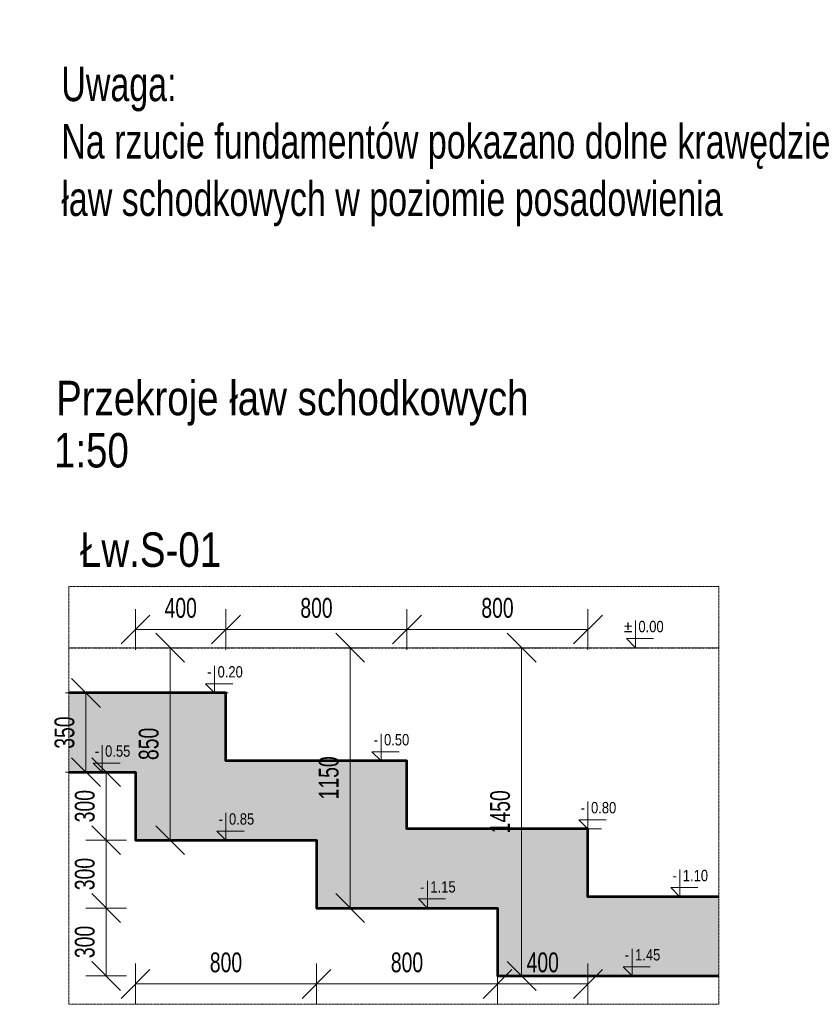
# Model space of a CAD drawing. Header units: millimetres. Extents: x -1893473 to 942156, y -568027 to 942944.
# Tile 104 of 256: x -71380 to -67877, y -128501 to -124151. Entities that reach past the tile are written whole.
import ezdxf
from ezdxf.enums import TextEntityAlignment as Align

# ---------------------------------------------------------------- set-up
doc = ezdxf.new("R2010")
doc.units = ezdxf.units.MM
doc.header["$LTSCALE"] = 0.2
doc.linetypes.add('CENTER', pattern=[0.6, 0.375, -0.075, 0.075, -0.075])
doc.linetypes.add('HIDDEN', pattern=[9.525, 6.35, -3.175])
doc.layers.add('AutoCAD_Structural_Detailing_symbole graficzne', color=7, linetype='Continuous')
for name, color, linetype, lineweight in [('P-Linia1', 3, 'Continuous', 53), ('P-Opis', 1, 'Continuous', 9), ('P-Opis fundamenty', 193, 'Continuous', 9), ('P-Przerywana', 13, 'HIDDEN', 18), ('P-Wymiar', 142, 'Continuous', 9)]:
    doc.layers.add(name, color=color, linetype=linetype, lineweight=lineweight)
doc.layers.add('P-Linia1a', color=7, linetype='Continuous', lineweight=53, true_color=0x008ab8)
doc.styles.add('_Fd Opis', font='arial.ttf')
doc.styles.add('ROMANS', font='arial.ttf', dxfattribs={"width": 0.7})
doc.styles.add('STYLE1', font='ARIALN.TTF')
doc.dimstyles.new('A50', dxfattribs={"dimscale": 50, "dimtxt": 1.75, "dimasz": 0.05, "dimexe": 0, "dimexo": 0, "dimgap": 1, "dimtad": 1, "dimdec": 0, "dimrnd": 1, "dimdsep": 46, "dimtxsty": 'ROMANS', "dimblk": '[[[[[[[[', "dimcen": 2, "dimdle": 2, "dimse1": 1, "dimse2": 1, "dimclrd": 256, "dimclrt": 1, "dimadec": 0, "dimazin": 0, "dimtfac": 1, "dimtdec": 0, "dimtix": 1, "dimtmove": 2, "dimatfit": 3, "dimldrblk": '[[[[[[[[', "dimfxl": 1, "dimtvp": 0.6, "dimtolj": 1, "dimlwd": -1, "dimarcsym": 0})

# ---------------------------------------------------------------- blocks, each defined once
blk = doc.blocks.new('[[[[[[[[')
at = {"layer": 'P-Wymiar'}
for p, q in [((0, 18), (0, -18)), ((-12.73, -12.73), (12.73, 12.73)), ((0, 0), (-4.63, 0))]:
    blk.add_line(p, q, dxfattribs=at)
blk = doc.blocks.new('*D5434')
at = {"layer": 'DEFPOINTS', "color": 0, "lineweight": 30, "transparency": 16777216}
for p in [(572.4, 456.7), (679.1, 456.7), (572.4, -993.3)]:
    blk.add_point(p, dxfattribs=at)
at = {"layer": 'P-Opis', "transparency": 16777216}
blk.add_line((679.1, -988.3), (679.1, 451.7), dxfattribs=at)
at = {"layer": 'P-Opis', "transparency": 16777216, "xscale": 5, "yscale": 5, "zscale": 5}
for p, rotation in [((679.1, 456.7), 90), ((679.1, -993.3), 270)]:
    blk.add_blockref('[[[[[[[[', p, dxfattribs=dict(at, rotation=rotation))
at = {"layer": 'P-Opis', "color": 1, "transparency": 16777216, "insert": (584.4, -268.3), "char_height": 87.5, "attachment_point": 5, "rotation": 90, "style": 'ROMANS'}
blk.add_mtext('\\A1;1450', dxfattribs=at)
blk = doc.blocks.new('*D5435')
at = {"layer": 'DEFPOINTS', "color": 0, "lineweight": 30, "transparency": 16777216}
for p in [(-78.4, 456.7), (-71.1, 456.7), (-71.1, -693.3)]:
    blk.add_point(p, dxfattribs=at)
at = {"layer": 'P-Opis', "transparency": 16777216}
blk.add_line((-78.4, -688.3), (-78.4, 451.7), dxfattribs=at)
at = {"layer": 'P-Opis', "transparency": 16777216, "xscale": 5, "yscale": 5, "zscale": 5}
for p, rotation in [((-78.4, 456.7), 90), ((-78.4, -693.3), 270)]:
    blk.add_blockref('[[[[[[[[', p, dxfattribs=dict(at, rotation=rotation))
at = {"layer": 'P-Opis', "color": 1, "transparency": 16777216, "insert": (-173.1, -118.3), "char_height": 87.5, "attachment_point": 5, "rotation": 90, "style": 'ROMANS'}
blk.add_mtext('\\A1;1150', dxfattribs=at)
blk = doc.blocks.new('*D5436')
at = {"layer": 'DEFPOINTS', "color": 0, "lineweight": 30, "transparency": 16777216}
for p in [(-874, 456.7), (-865.5, 456.7), (-865.5, -393.3)]:
    blk.add_point(p, dxfattribs=at)
at = {"layer": 'P-Opis', "transparency": 16777216}
blk.add_line((-874, -388.3), (-874, 451.7), dxfattribs=at)
at = {"layer": 'P-Opis', "transparency": 16777216, "xscale": 5, "yscale": 5, "zscale": 5}
for p, rotation in [((-874, 456.7), 90), ((-874, -393.3), 270)]:
    blk.add_blockref('[[[[[[[[', p, dxfattribs=dict(at, rotation=rotation))
at = {"layer": 'P-Opis', "color": 1, "transparency": 16777216, "insert": (-968.7, 31.7), "char_height": 87.5, "attachment_point": 5, "rotation": 90, "style": 'ROMANS'}
blk.add_mtext('\\A1;850', dxfattribs=at)
blk = doc.blocks.new('*D5437')
at = {"layer": 'DEFPOINTS', "color": 0, "lineweight": 30, "transparency": 16777216}
for p in [(-1027.6, -393.3), (-227.6, -393.3), (-227.6, -1028.7)]:
    blk.add_point(p, dxfattribs=at)
at = {"layer": 'P-Opis', "transparency": 16777216}
blk.add_line((-1022.6, -1028.7), (-232.6, -1028.7), dxfattribs=at)
at = {"layer": 'P-Opis', "transparency": 16777216, "xscale": 5, "yscale": 5, "zscale": 5, "rotation": 180}
blk.add_blockref('[[[[[[[[', (-1027.6, -1028.7), dxfattribs=at)
at = {"layer": 'P-Opis', "transparency": 16777216, "xscale": 5, "yscale": 5, "zscale": 5}
blk.add_blockref('[[[[[[[[', (-227.6, -1028.7), dxfattribs=at)
at = {"layer": 'P-Opis', "color": 1, "transparency": 16777216, "insert": (-627.6, -934), "char_height": 87.5, "attachment_point": 5, "style": 'ROMANS'}
blk.add_mtext('\\A1;800', dxfattribs=at)
blk = doc.blocks.new('*D5438')
at = {"layer": 'DEFPOINTS', "color": 0, "lineweight": 30, "transparency": 16777216}
for p in [(-227.6, -393.3), (572.4, -1028.7), (572.4, -1028.7)]:
    blk.add_point(p, dxfattribs=at)
at = {"layer": 'P-Opis', "transparency": 16777216}
blk.add_line((-222.6, -1028.7), (567.4, -1028.7), dxfattribs=at)
at = {"layer": 'P-Opis', "transparency": 16777216, "xscale": 5, "yscale": 5, "zscale": 5, "rotation": 180}
blk.add_blockref('[[[[[[[[', (-227.6, -1028.7), dxfattribs=at)
at = {"layer": 'P-Opis', "transparency": 16777216, "xscale": 5, "yscale": 5, "zscale": 5}
blk.add_blockref('[[[[[[[[', (572.4, -1028.7), dxfattribs=at)
at = {"layer": 'P-Opis', "color": 1, "transparency": 16777216, "insert": (172.4, -934), "char_height": 87.5, "attachment_point": 5, "style": 'ROMANS'}
blk.add_mtext('\\A1;800', dxfattribs=at)
blk = doc.blocks.new('*D5439')
at = {"layer": 'DEFPOINTS', "color": 0, "lineweight": 30, "transparency": 16777216}
for p in [(972.4, -643.3), (572.4, -1028.7), (972.4, -1028.7)]:
    blk.add_point(p, dxfattribs=at)
at = {"layer": 'P-Opis', "transparency": 16777216}
blk.add_line((577.4, -1028.7), (967.4, -1028.7), dxfattribs=at)
at = {"layer": 'P-Opis', "transparency": 16777216, "xscale": 5, "yscale": 5, "zscale": 5, "rotation": 180}
blk.add_blockref('[[[[[[[[', (572.4, -1028.7), dxfattribs=at)
at = {"layer": 'P-Opis', "transparency": 16777216, "xscale": 5, "yscale": 5, "zscale": 5}
blk.add_blockref('[[[[[[[[', (972.4, -1028.7), dxfattribs=at)
at = {"layer": 'P-Opis', "color": 1, "transparency": 16777216, "insert": (772.4, -934), "char_height": 87.5, "attachment_point": 5, "style": 'ROMANS'}
blk.add_mtext('\\A1;400', dxfattribs=at)
blk = doc.blocks.new('*D5440')
at = {"layer": 'DEFPOINTS', "color": 0, "lineweight": 30, "transparency": 16777216}
for p in [(-1156.7, -693.3), (572.4, -693.3), (572.4, -993.3)]:
    blk.add_point(p, dxfattribs=at)
at = {"layer": 'P-Opis', "transparency": 16777216}
blk.add_line((-1156.7, -988.3), (-1156.7, -698.3), dxfattribs=at)
at = {"layer": 'P-Opis', "transparency": 16777216, "xscale": 5, "yscale": 5, "zscale": 5}
for p, rotation in [((-1156.7, -693.3), 90), ((-1156.7, -993.3), 270)]:
    blk.add_blockref('[[[[[[[[', p, dxfattribs=dict(at, rotation=rotation))
at = {"layer": 'P-Opis', "color": 1, "transparency": 16777216, "insert": (-1251.4, -843.3), "char_height": 87.5, "attachment_point": 5, "rotation": 90, "style": 'ROMANS'}
blk.add_mtext('\\A1;300', dxfattribs=at)
blk = doc.blocks.new('*D5441')
at = {"layer": 'DEFPOINTS', "color": 0, "lineweight": 30, "transparency": 16777216}
for p in [(-1156.7, -393.3), (-227.6, -393.3), (572.4, -693.3)]:
    blk.add_point(p, dxfattribs=at)
at = {"layer": 'P-Opis', "transparency": 16777216}
blk.add_line((-1156.7, -688.3), (-1156.7, -398.3), dxfattribs=at)
at = {"layer": 'P-Opis', "transparency": 16777216, "xscale": 5, "yscale": 5, "zscale": 5}
for p, rotation in [((-1156.7, -393.3), 90), ((-1156.7, -693.3), 270)]:
    blk.add_blockref('[[[[[[[[', p, dxfattribs=dict(at, rotation=rotation))
at = {"layer": 'P-Opis', "color": 1, "transparency": 16777216, "insert": (-1251.4, -543.3), "char_height": 87.5, "attachment_point": 5, "rotation": 90, "style": 'ROMANS'}
blk.add_mtext('\\A1;300', dxfattribs=at)
blk = doc.blocks.new('*D5442')
at = {"layer": 'DEFPOINTS', "color": 0, "lineweight": 30, "transparency": 16777216}
for p in [(-1156.7, -93.3), (-1027.6, -93.3), (-227.6, -393.3)]:
    blk.add_point(p, dxfattribs=at)
at = {"layer": 'P-Opis', "transparency": 16777216}
blk.add_line((-1156.7, -388.3), (-1156.7, -98.3), dxfattribs=at)
at = {"layer": 'P-Opis', "transparency": 16777216, "xscale": 5, "yscale": 5, "zscale": 5}
for p, rotation in [((-1156.7, -93.3), 90), ((-1156.7, -393.3), 270)]:
    blk.add_blockref('[[[[[[[[', p, dxfattribs=dict(at, rotation=rotation))
at = {"layer": 'P-Opis', "color": 1, "transparency": 16777216, "insert": (-1251.4, -243.3), "char_height": 87.5, "attachment_point": 5, "rotation": 90, "style": 'ROMANS'}
blk.add_mtext('\\A1;300', dxfattribs=at)
blk = doc.blocks.new('*D5443')
at = {"layer": 'DEFPOINTS', "color": 0, "lineweight": 30, "transparency": 16777216}
for p in [(-1207, 256.7), (-1246.3, -93.3), (-1235, -93.3)]:
    blk.add_point(p, dxfattribs=at)
at = {"layer": 'P-Opis', "transparency": 16777216}
blk.add_line((-1246.3, 251.7), (-1246.3, -88.3), dxfattribs=at)
at = {"layer": 'P-Opis', "transparency": 16777216, "xscale": 5, "yscale": 5, "zscale": 5}
for p, rotation in [((-1246.3, 256.7), 90), ((-1246.3, -93.3), 270)]:
    blk.add_blockref('[[[[[[[[', p, dxfattribs=dict(at, rotation=rotation))
at = {"layer": 'P-Opis', "color": 1, "transparency": 16777216, "insert": (-1341, 81.7), "char_height": 87.5, "attachment_point": 5, "rotation": 90, "style": 'ROMANS'}
blk.add_mtext('\\A1;350', dxfattribs=at)
blk = doc.blocks.new('*D5444')
at = {"layer": 'DEFPOINTS', "color": 0, "lineweight": 30, "transparency": 16777216}
for p in [(172.4, 537.3), (-627.6, 106.7), (172.4, -43.3)]:
    blk.add_point(p, dxfattribs=at)
at = {"layer": 'P-Opis', "transparency": 16777216}
blk.add_line((-622.6, 537.3), (167.4, 537.3), dxfattribs=at)
at = {"layer": 'P-Opis', "transparency": 16777216, "xscale": 5, "yscale": 5, "zscale": 5, "rotation": 180}
blk.add_blockref('[[[[[[[[', (-627.6, 537.3), dxfattribs=at)
at = {"layer": 'P-Opis', "transparency": 16777216, "xscale": 5, "yscale": 5, "zscale": 5}
blk.add_blockref('[[[[[[[[', (172.4, 537.3), dxfattribs=at)
at = {"layer": 'P-Opis', "color": 1, "transparency": 16777216, "insert": (-227.6, 632), "char_height": 87.5, "attachment_point": 5, "style": 'ROMANS'}
blk.add_mtext('\\A1;800', dxfattribs=at)
blk = doc.blocks.new('*D5445')
at = {"layer": 'DEFPOINTS', "color": 0, "lineweight": 30, "transparency": 16777216}
for p in [(972.4, 537.3), (172.4, -43.3), (972.4, -493.3)]:
    blk.add_point(p, dxfattribs=at)
at = {"layer": 'P-Opis', "transparency": 16777216}
blk.add_line((177.4, 537.3), (967.4, 537.3), dxfattribs=at)
at = {"layer": 'P-Opis', "transparency": 16777216, "xscale": 5, "yscale": 5, "zscale": 5, "rotation": 180}
blk.add_blockref('[[[[[[[[', (172.4, 537.3), dxfattribs=at)
at = {"layer": 'P-Opis', "transparency": 16777216, "xscale": 5, "yscale": 5, "zscale": 5}
blk.add_blockref('[[[[[[[[', (972.4, 537.3), dxfattribs=at)
at = {"layer": 'P-Opis', "color": 1, "transparency": 16777216, "insert": (572.4, 632), "char_height": 87.5, "attachment_point": 5, "style": 'ROMANS'}
blk.add_mtext('\\A1;800', dxfattribs=at)
blk = doc.blocks.new('*D5446')
at = {"layer": 'DEFPOINTS', "color": 0, "lineweight": 30, "transparency": 16777216}
for p in [(-627.6, 537.3), (-627.6, 13.9), (-1027.6, -178.2)]:
    blk.add_point(p, dxfattribs=at)
at = {"layer": 'P-Opis', "transparency": 16777216}
blk.add_line((-1022.6, 537.3), (-632.6, 537.3), dxfattribs=at)
at = {"layer": 'P-Opis', "transparency": 16777216, "xscale": 5, "yscale": 5, "zscale": 5, "rotation": 180}
blk.add_blockref('[[[[[[[[', (-1027.6, 537.3), dxfattribs=at)
at = {"layer": 'P-Opis', "transparency": 16777216, "xscale": 5, "yscale": 5, "zscale": 5}
blk.add_blockref('[[[[[[[[', (-627.6, 537.3), dxfattribs=at)
at = {"layer": 'P-Opis', "color": 1, "transparency": 16777216, "insert": (-827.6, 632), "char_height": 87.5, "attachment_point": 5, "style": 'ROMANS'}
blk.add_mtext('\\A1;400', dxfattribs=at)
blk = doc.blocks.new('A$C3C9C65D7')
at = {"layer": 'P-Linia1a', "transparency": 33554549}
h = blk.add_hatch(color=256, dxfattribs=at)
h.dxf.hatch_style = 1
h.paths.add_polyline_path([(1550.4, -993.3), (1550.4, -643.3), (972.4, -643.3), (972.4, -343.3), (172.4, -343.3), (172.4, -43.3), (-627.6, -43.3), (-627.6, 256.7), (-1322.4, 256.7), (-1322.4, -93.3), (-1027.6, -93.3), (-1027.6, -393.3), (-227.6, -393.3), (-227.6, -693.3), (572.4, -693.3), (572.4, -993.3)])
at = {"layer": 'AutoCAD_Structural_Detailing_symbole graficzne', "color": 1, "lineweight": 0}
for p, q in [((1182, 456.7), (1182, 576.7)), ((1262, 496.7), (1142, 496.7)), ((1142, 496.7), (1182, 456.7)), ((1242, 456.7), (1122, 456.7)), ((-677.9, 256.7), (-677.9, 376.7)), ((-597.9, 296.7), (-717.9, 296.7)), ((-717.9, 296.7), (-677.9, 256.7)), ((-617.9, 256.7), (-737.9, 256.7)), ((57.7, -43.3), (57.7, 76.7)), ((-1175, -93.3), (-1175, 26.7)), ((117.7, -43.3), (-2.3, -43.3)), ((137.7, -3.3), (17.7, -3.3)), ((17.7, -3.3), (57.7, -43.3)), ((-1095, -53.3), (-1215, -53.3)), ((-1215, -53.3), (-1175, -93.3)), ((-1115, -93.3), (-1235, -93.3)), ((972.4, -343.3), (972.4, -223.3)), ((-627.6, -393.3), (-627.6, -273.3)), ((1052.4, -303.3), (932.4, -303.3)), ((932.4, -303.3), (972.4, -343.3)), ((1032.4, -343.3), (912.4, -343.3)), ((-547.6, -353.3), (-667.6, -353.3)), ((-667.6, -353.3), (-627.6, -393.3)), ((-567.6, -393.3), (-687.6, -393.3)), ((1378.2, -643.3), (1378.2, -523.3)), ((262.7, -693.3), (262.7, -573.3)), ((1458.2, -603.3), (1338.2, -603.3)), ((1338.2, -603.3), (1378.2, -643.3)), ((1438.2, -643.3), (1318.2, -643.3)), ((322.7, -693.3), (202.7, -693.3)), ((342.7, -653.3), (222.7, -653.3)), ((222.7, -653.3), (262.7, -693.3)), ((1167.2, -993.3), (1167.2, -873.3)), ((1247.2, -953.3), (1127.2, -953.3)), ((1127.2, -953.3), (1167.2, -993.3)), ((1227.2, -993.3), (1107.2, -993.3))]:
    blk.add_line(p, q, dxfattribs=at)
at = {"layer": 'P-Linia1', "color": 1, "linetype": 'CENTER', "lineweight": 30, "ltscale": 0.1, "true_color": 0xf50000}
blk.add_lwpolyline([(-1322.4, 456.7), (1550.4, 456.7)], dxfattribs=at)
at = {"layer": 'P-Linia1a'}
for points in [[(1550.4, -643.3), (972.4, -643.3), (972.4, -343.3), (172.4, -343.3), (172.4, -43.3), (-627.6, -43.3), (-627.6, 256.7), (-1322.4, 256.7)], [(-1322.4, -93.3), (-1027.6, -93.3), (-1027.6, -393.3), (-227.6, -393.3), (-227.6, -693.3), (572.4, -693.3), (572.4, -993.3), (1550.4, -993.3)]]:
    blk.add_lwpolyline(points, dxfattribs=at)
at = {"layer": 'P-Przerywana'}
blk.add_lwpolyline([(1550.4, -1118.2), (1550.4, 726.3), (-1322.4, 726.3), (-1322.4, -1118.2)], close=True, dxfattribs=at)
at = {"layer": 'AutoCAD_Structural_Detailing_symbole graficzne', "color": 2, "style": 'STYLE1'}
for s, p in [('±', (1168.6, 510.1)), ('-', (-691.3, 310.1)), ('-', (44.4, 10.1)), ('-', (-1188.3, -39.9)), ('-', (959.1, -289.9)), ('-', (-640.9, -339.9)), ('-', (1364.9, -589.9)), ('-', (249.4, -639.9)), ('-', (1153.8, -939.9))]:
    blk.add_text(s, height=50, dxfattribs=at).set_placement(p, align=Align.BOTTOM_RIGHT)
for s, p in [('0.00 ', (1195.3, 510.1)), ('0.20 ', (-664.6, 310.1)), ('0.50 ', (71, 10.1)), ('0.55 ', (-1161.7, -39.9)), ('0.80 ', (985.8, -289.9)), ('0.85 ', (-614.2, -339.9)), ('1.10 ', (1391.5, -589.9)), ('1.15 ', (276, -639.9)), ('1.45 ', (1180.5, -939.9))]:
    blk.add_text(s, height=50, dxfattribs=at).set_placement(p, align=Align.BOTTOM_LEFT)
at = {"layer": 'P-Opis', "color": 1}
for base, p1, p2, picture, middle in [((-627.6, 537.3), (-1027.6, -178.2), (-627.6, 13.9), '*D5446', (-827.6, 632)), ((172.4, 537.3), (-627.6, 106.7), (172.4, -43.3), '*D5444', (-227.6, 632)), ((972.4, 537.3), (172.4, -43.3), (972.4, -493.3), '*D5445', (572.4, 632)), ((-227.6, -1028.7), (-1027.6, -393.3), (-227.6, -393.3), '*D5437', (-627.6, -934)), ((572.4, -1028.7), (-227.6, -393.3), (572.4, -1028.7), '*D5438', (172.4, -934)), ((972.4, -1028.7), (572.4, -1028.7), (972.4, -643.3), '*D5439', (772.4, -934))]:
    dim = blk.add_linear_dim(base=base, p1=p1, p2=p2, dimstyle='A50', dxfattribs=at)
    dim.commit()
    dim.dimension.update_dxf_attribs({"geometry": picture, "text_midpoint": middle})
at = {"layer": 'P-Opis'}
for base, p1, p2, picture, middle in [((-874, 456.7), (-865.5, -393.3), (-865.5, 456.7), '*D5436', (-968.7, 31.7)), ((-78.4, 456.7), (-71.1, -693.3), (-71.1, 456.7), '*D5435', (-173.1, -118.3)), ((679.1, 456.7), (572.4, -993.3), (572.4, 456.7), '*D5434', (584.4, -268.3))]:
    dim = blk.add_linear_dim(base=base, p1=p1, p2=p2, angle=270, dimstyle='A50', dxfattribs=at)
    dim.commit()
    dim.dimension.update_dxf_attribs({"geometry": picture, "text_midpoint": middle})
at = {"layer": 'P-Opis', "color": 1}
for base, p1, p2, picture, middle in [((-1246.3, -93.3), (-1207, 256.7), (-1235, -93.3), '*D5443', (-1341, 81.7)), ((-1156.7, -93.3), (-227.6, -393.3), (-1027.6, -93.3), '*D5442', (-1251.4, -243.3)), ((-1156.7, -393.3), (572.4, -693.3), (-227.6, -393.3), '*D5441', (-1251.4, -543.3)), ((-1156.7, -693.3), (572.4, -993.3), (572.4, -693.3), '*D5440', (-1251.4, -843.3))]:
    dim = blk.add_linear_dim(base=base, p1=p1, p2=p2, angle=90, dimstyle='A50', dxfattribs=at)
    dim.commit()
    dim.dimension.update_dxf_attribs({"geometry": picture, "text_midpoint": middle})

msp = doc.modelspace()

# ---------------------------------------------------------------- block references
at = {"layer": 'P-Linia1a', "color": 1}
msp.add_blockref('A$C3C9C65D7', (-69840.808, -127381.88196), dxfattribs=at)

# ---------------------------------------------------------------- texts
at = {"layer": 'P-Opis fundamenty', "insert": (-71196.38521, -125063.71113), "char_height": 152.1, "width": 3972.586542, "attachment_point": 7, "style": '_Fd Opis'}
msp.add_mtext('{\\W0.8;Uwaga: ^JNa rzucie fundamentów pokazano dolne krawędzie ław schodkowych w poziomie posadowienia}', dxfattribs=at)
at = {"layer": 'P-Opis fundamenty', "char_height": 152.1, "attachment_point": 6, "style": '_Fd Opis'}
for s, insert in [('{\\W0.8;Przekroje ław schodkowych}', (-69131.39938, -125845.14037)), ('{\\W0.8;1:50}', (-70897.67137, -126054.06425)), ('{\\W0.8;Łw.S-01 }', (-70489.90118, -126493.0668))]:
    msp.add_mtext(s, dxfattribs=dict(at, insert=insert))

doc.saveas('drawing.dxf')
